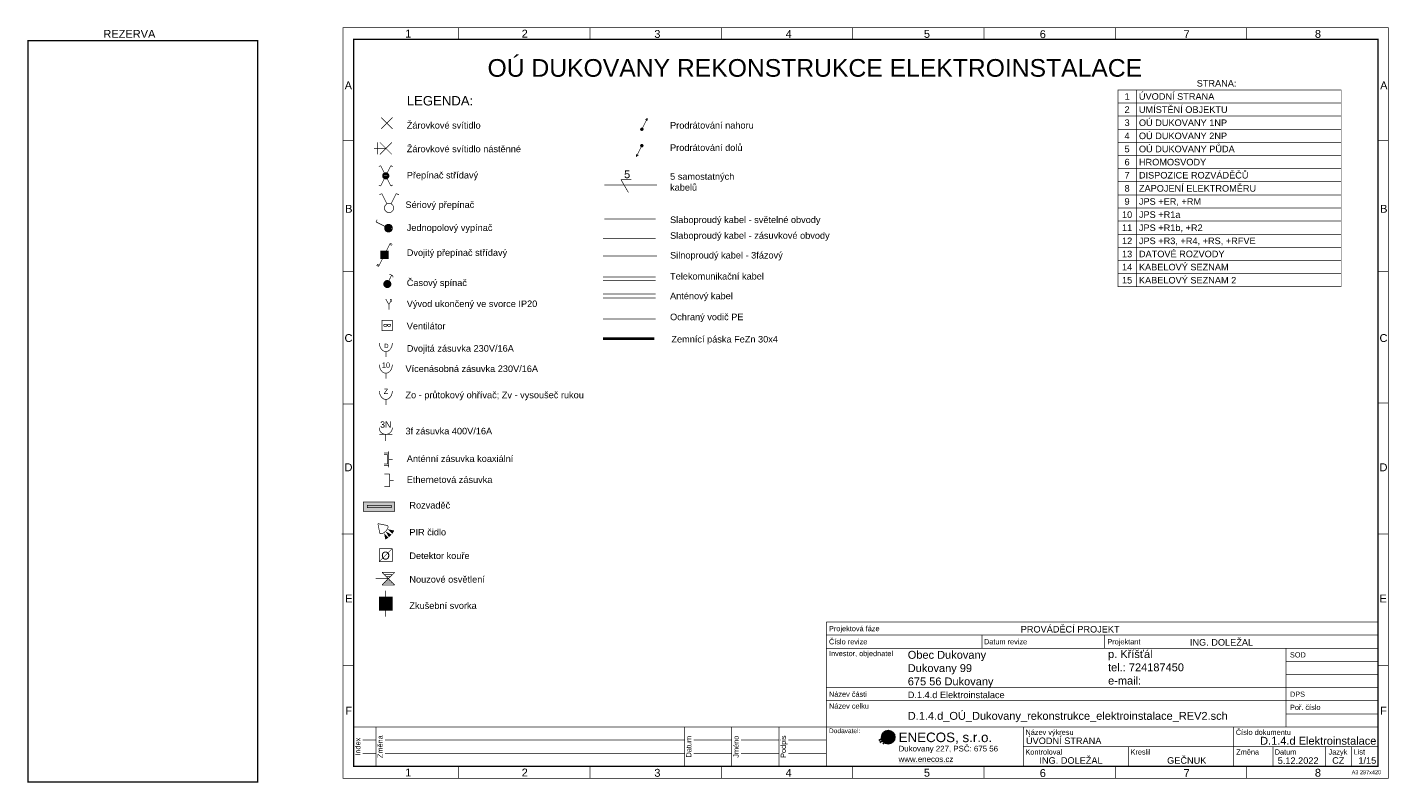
# Model space of a CAD drawing. Extents: x -12025 to 39812, y -28775 to 12.
import ezdxf
from ezdxf.enums import TextEntityAlignment as Align

# ---------------------------------------------------------------- set-up
doc = ezdxf.new("R2010")
doc.units = 0
doc.header["$MEASUREMENT"] = 0
for name, pattern in [('Antenovy vodic', [10.125, 3, -0.75, 3, -0.75, 0.125, -0.75, 0.125, -0.75, 0.125, -0.75]), ('CYKY 5C x 2_5', [6.4, -0.7, 0.2, -0.7, 0.2, -0.7, 0.2, -0.7, 3]), ('PE', [4.625, 3, -0.75, 0.125, -0.75]), ('Telekomunikacni vodic', [9.25, 3, -0.75, 3, -0.75, 0.125, -0.75, 0.125, -0.75]), ('vodič', [0]), ('Zasuvka', [1.5, -0.5, 1])]:
    doc.linetypes.add(name, pattern=pattern)
for name, color, linetype in [('0 (Pozadí)', 254, 'Continuous'), ('OÚ Dukovany světla', 132, 'Continuous'), ('OÚ Dukovany zásuvky', 92, 'Continuous'), ('Ramecek', 7, 'Continuous'), ('Zakladni', 7, 'Continuous')]:
    doc.layers.add(name, color=color, linetype=linetype)
doc.styles.add('Arial', font='txt')
doc.styles.add('Arial_B', font='txt')
doc.styles.add('Arial_I', font='txt')

# ---------------------------------------------------------------- blocks, each defined once
blk = doc.blocks.new('(1)')
at = {"color": 7, "linetype": 'Continuous'}
for p, q in [((0, -413), (267, -235)), ((38, -490), (394, -235)), ((153, -541), (420, -324))]:
    blk.add_line(p, q, dxfattribs=at)
at = {"color": 2, "linetype": 'Continuous', "const_width": 254}
for points in [[(356, -159, 0.414214), (229, -286)], [(229, -286, 0.414214), (356, -413)], [(483, -286, 0.414214), (356, -159)], [(356, -413, 0.414214), (483, -286)]]:
    blk.add_lwpolyline(points, format="xyb", dxfattribs=at)
at = {"color": 7, "linetype": 'Continuous'}
blk.add_circle((356, -286), 254, dxfattribs=at)
blk.add_solid([(750, -1262), (2803, -1262), (750, -1287), (2803, -1287)], dxfattribs=at)
at = {"color": 7, "linetype": 'Continuous', "style": 'Arial'}
for s, height, p in [('ENECOS, s.r.o.', 364.3, (750, -476)), ('Dukovany 227, PSČ: 675 56', 214.8, (750, -831)), ('www.enecos.cz', 214.8, (750, -1231))]:
    blk.add_text(s, height=height, dxfattribs=at).set_placement(p)
blk = doc.blocks.new('(2)')
at = {"color": 7, "linetype": 'Continuous', "const_width": 25}
for points in [[(18000, 0), (0, 0)], [(0, -1500), (0, 0)], [(850, -1500), (850, 0)], [(12600, -1500), (12600, 0)], [(14400, -1500), (14400, 0)], [(16200, -1500), (16200, 0)], [(18000, 0), (18000, -1500)], [(350, -500), (850, -500)], [(1200, -500), (12600, -500)], [(12950, -500), (14400, -500)], [(14750, -500), (16200, -500)], [(16550, -500), (18000, -500)], [(350, -1000), (850, -1000)], [(1200, -1000), (12600, -1000)], [(12950, -1000), (14400, -1000)], [(14750, -1000), (16200, -1000)], [(16550, -1000), (18000, -1000)], [(18000, -1500), (0, -1500)]]:
    blk.add_lwpolyline(points, dxfattribs=at)
at = {"color": 7, "linetype": 'Continuous', "style": 'Arial'}
for s, p in [('Index', (261, -750)), ('Změna', (1111, -750)), ('Datum', (12861, -750)), ('Jméno', (14661, -750)), ('Podpis', (16461, -750))]:
    blk.add_text(s, height=200, rotation=90, dxfattribs=at).set_placement(p, align=Align.CENTER)
blk = doc.blocks.new('(3)')
at = {"color": 7, "linetype": 'vodič', "const_width": 25}
for points in [[(0, 0), (21000, 0)], [(0, -500), (21000, -500)], [(5929, -500), (5929, -1000)], [(10602, -1000), (10602, -500)], [(0, -1000), (21000, -1000)], [(17495, -1500), (21000, -1500)], [(17495, -2000), (21000, -2000)], [(0, -2500), (21000, -2500)], [(0, -3000), (21000, -3000)], [(17495, -3500), (21000, -3500)]]:
    blk.add_lwpolyline(points, dxfattribs=at)
at = {"color": 7, "linetype": 'Continuous', "const_width": 25}
for points in [[(0, 0), (0, -4000)], [(17495, -4000), (17495, -1000)]]:
    blk.add_lwpolyline(points, dxfattribs=at)
blk = doc.blocks.new('Křížový přepínač')
at = {"color": 7, "linetype": 'Continuous', "const_width": 25}
for points in [[(-194, 388), (-264, 352)], [(-194, 388), (-53, 106)], [(194, 388), (53, 106)], [(194, 388), (264, 352)], [(-194, -388), (-264, -352)], [(-194, -388), (-53, -106)], [(194, -388), (53, -106)], [(194, -388), (264, -352)]]:
    blk.add_lwpolyline(points, dxfattribs=at)
for points in [[(0, 123, 0.414214), (-123, 0)], [(0, 123, 0.414214), (-123, 0)], [(-123, 0, 0.414214), (0, -123)], [(-123, 0, 0.414214), (0, -123)], [(123, 0, 0.414214), (0, 123)], [(123, 0, 0.414214), (0, 123)], [(0, -123, 0.414214), (123, 0)], [(0, -123, 0.414214), (123, 0)]]:
    blk.add_lwpolyline(points, format="xyb", dxfattribs=at)
at = {"layer": '0 (Pozadí)', "linetype": 'Continuous', "const_width": 123}
for points in [[(0, 62, 0.414214), (-62, 0)], [(-62, 0, 0.414214), (0, -62)], [(62, 0, 0.414214), (0, 62)], [(0, -62, 0.414214), (62, 0)]]:
    blk.add_lwpolyline(points, format="xyb", dxfattribs=at)
blk = doc.blocks.new('P_zarovkove_svitidlo')
at = {"color": 7, "linetype": 'Continuous', "const_width": 25}
for points in [[(210, -210), (-222, 222)], [(-222, -210), (210, 222)]]:
    blk.add_lwpolyline(points, dxfattribs=at)
blk = doc.blocks.new('P_jednopol_vyp')
at = {"color": 7, "linetype": 'Continuous', "const_width": 25}
for points in [[(-470, 243), (-427, 329)], [(-470, 243), (-125, 71)]]:
    blk.add_lwpolyline(points, dxfattribs=at)
for points in [[(4, 157, 0.414214), (-147, 6)], [(-147, 6, 0.414214), (4, -145)], [(155, 6, 0.414214), (4, 157)], [(4, -145, 0.414214), (155, 6)]]:
    blk.add_lwpolyline(points, format="xyb", dxfattribs=at)
at = {"layer": '0 (Pozadí)', "linetype": 'Continuous', "const_width": 151}
for points in [[(4, 81, 0.414214), (-71, 6)], [(-71, 6, 0.414214), (4, -70)], [(80, 6, 0.414214), (4, 81)], [(4, -70, 0.414214), (80, 6)]]:
    blk.add_lwpolyline(points, format="xyb", dxfattribs=at)
blk = doc.blocks.new('(4)')
at = {"color": 7, "linetype": 'Continuous', "const_width": 25}
for points in [[(520, 0), (360, -320)], [(520, 0), (600, -40)], [(500, -40), (580, -80)], [(80, -880), (0, -840)], [(100, -840), (20, -800)], [(80, -880), (240, -560)]]:
    blk.add_lwpolyline(points, dxfattribs=at)
for points in [[(300, -300, 0.414214), (160, -440)], [(300, -300, 0.414214), (160, -440)], [(160, -440, 0.414214), (300, -580)], [(160, -440, 0.414214), (300, -580)], [(440, -440, 0.414214), (300, -300)], [(440, -440, 0.414214), (300, -300)], [(300, -580, 0.414214), (440, -440)], [(300, -580, 0.414214), (440, -440)]]:
    blk.add_lwpolyline(points, format="xyb", dxfattribs=at)
at = {"layer": '0 (Pozadí)', "linetype": 'vodič', "const_width": 25}
blk.add_lwpolyline([(150, -290), (450, -290), (450, -590), (150, -590)], close=True, dxfattribs=at)
at = {"layer": '0 (Pozadí)', "linetype": 'Continuous'}
blk.add_solid([(150, -290), (450, -290), (150, -590), (450, -590)], dxfattribs=at)
blk = doc.blocks.new('P_casovy_spinac')
at = {"color": 7, "linetype": 'Continuous', "const_width": 25}
for points in [[(10, 167, 0.414214), (-130, 27)], [(-130, 27, 0.414214), (10, -112)], [(150, 27, 0.414214), (10, 167)], [(10, -112, 0.414214), (150, 27)]]:
    blk.add_lwpolyline(points, format="xyb", dxfattribs=at)
blk.add_lwpolyline([(170, 367), (70, 148)], dxfattribs=at)
at = {"color": 7, "linetype": 'Continuous', "const_width": 25, "flags": 128}
blk.add_lwpolyline([(90, 388), (118, 385), (144, 380), (168, 370), (189, 358), (206, 343), (219, 326), (227, 308), (230, 288), (230, 288)], dxfattribs=at)
at = {"layer": '0 (Pozadí)', "linetype": 'Continuous', "const_width": 140}
for points in [[(10, 97, 0.414214), (-60, 27)], [(-60, 27, 0.414214), (10, -43)], [(80, 27, 0.414214), (10, 97)], [(10, -43, 0.414214), (80, 27)]]:
    blk.add_lwpolyline(points, format="xyb", dxfattribs=at)
blk = doc.blocks.new('(5)')
at = {"color": 1, "linetype": 'vodič', "const_width": 25}
for points in [[(115, -200), (0, 0)], [(120, -205), (235, -5)], [(165, 0), (223, -100)], [(120, -205), (120, -405)]]:
    blk.add_lwpolyline(points, dxfattribs=at)
blk = doc.blocks.new('Ventilátor')
at = {"color": 7, "linetype": 'Continuous', "const_width": 25}
blk.add_lwpolyline([(-305998.848, 128200), (-305600, 128200), (-305600, 127799.152), (-305998.848, 127799.152)], close=True, dxfattribs=at)
for points in [[(-305926.4512, 128006, -0.4142135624), (-305885.0816, 128047.3696)], [(-305843.712, 128047.3696, -0.4142135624), (-305802.3424, 128006)], [(-305781.6576, 128006, -0.4142135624), (-305740.288, 128047.3696)], [(-305698.9184, 128047.3696, -0.4142135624), (-305657.5488, 128006)], [(-305885.0816, 127964.6304, -0.4142135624), (-305926.4512, 128006)], [(-305802.3424, 128006, -0.4142135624), (-305843.712, 127964.6304)], [(-305740.288, 127964.6304, -0.4142135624), (-305781.6576, 128006)], [(-305657.5488, 128006, -0.4142135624), (-305698.9184, 127964.6304)]]:
    blk.add_lwpolyline(points, format="xyb", dxfattribs=at)
for points in [[(-305885.0816, 128047.3696), (-305843.712, 128047.3696)], [(-305740.288, 128047.3696), (-305698.9184, 128047.3696)], [(-305885.0816, 127964.6304), (-305843.712, 127964.6304)], [(-305740.288, 127964.6304), (-305698.9184, 127964.6304)]]:
    blk.add_lwpolyline(points, dxfattribs=at)
blk = doc.blocks.new('P_dvoj_zasuvka_2')
at = {"color": 7, "linetype": 'Continuous', "const_width": 25, "flags": 128}
for points in [[(354, -470), (305, -463), (258, -444), (217, -414), (180, -374), (150, -326), (128, -270), (113, -208), (108, -142), (108, -142)], [(600, -142), (595, -208), (581, -270), (558, -326), (528, -374), (492, -414), (450, -444), (404, -463), (354, -470), (354, -470)]]:
    blk.add_lwpolyline(points, dxfattribs=at)
at = {"color": 7, "linetype": 'Continuous', "const_width": 25}
blk.add_lwpolyline([(354, -470), (354, -675)], dxfattribs=at)
at = {"color": 7, "linetype": 'Continuous', "style": 'Arial'}
blk.add_text('D', height=161, dxfattribs=at).set_placement((293, -333))
blk = doc.blocks.new('P_zarovvkove_svitidlo_nastenne')
at = {"color": 7, "linetype": 'Continuous', "const_width": 25}
for points in [[(-450, -3), (3, -3)], [(-320, 223), (-320, -230)], [(-223, 223), (230, -230)], [(230, 223), (-223, -230)]]:
    blk.add_lwpolyline(points, dxfattribs=at)
blk = doc.blocks.new('Anténní zásuvka koaxiální')
at = {"color": 7, "linetype": 'Continuous', "const_width": 25}
for points in [[(-190, 175), (-58, 175)], [(-188, 240), (-8, 240)], [(-58, -175), (-58, 175)], [(-8, -300), (-8, 300)], [(-8, -240), (-8, 240)], [(-8, 0), (142, 0)], [(-190, -175), (-58, -175)], [(-188, -240), (-8, -240)]]:
    blk.add_lwpolyline(points, dxfattribs=at)
blk = doc.blocks.new('(6)')
at = {"color": 7, "linetype": 'Continuous', "const_width": 25}
for points in [[(0, 0), (200, 0)], [(200, -480), (200, 0)], [(0, -480), (200, -480)], [(200, -240), (350, -240)]]:
    blk.add_lwpolyline(points, dxfattribs=at)
blk = doc.blocks.new('vrsek')
at = {"color": 7, "linetype": 'vodič', "const_width": 25}
for points in [[(0, 0), (282, -488)], [(81, -2), (0, -2)], [(3, -2), (389, -2)]]:
    blk.add_lwpolyline(points, dxfattribs=at)
blk = doc.blocks.new('Rozvadeč')
at = {"color": 7, "linetype": 'Continuous', "const_width": 25}
for points in [[(0, 0), (1192, 0), (1192, -353), (0, -353)], [(154, -132), (1059, -132), (1059, -221), (154, -221)]]:
    blk.add_lwpolyline(points, close=True, dxfattribs=at)
at = {"color": 7, "linetype": 'Continuous'}
blk.add_solid([(154, -132), (1059, -132), (154, -221), (1059, -221)], dxfattribs=at)
at = {"layer": '0 (Pozadí)', "linetype": 'Continuous'}
blk.add_solid([(0, 0), (1192, 0), (0, -353), (1192, -353)], dxfattribs=at)
blk = doc.blocks.new('Zkušební svorka ve skříňce na objektu')
at = {"color": 7, "linetype": 'Continuous', "const_width": 25}
blk.add_lwpolyline([(250, 250), (-250, 250), (-250, -250), (250, -250)], close=True, dxfattribs=at)
for points in [[(0, 150, 0.414214), (-150, 0)], [(-150, 0, 0.414214), (0, -150)], [(0, 75, 0.414214), (-75, 0)], [(-75, 0, 0.414214), (0, -75)], [(0, -150, 0.414214), (150, 0)], [(0, -75, 0.414214), (75, 0)], [(150, 0, 0.414214), (0, 150)], [(75, 0, 0.414214), (0, 75)]]:
    blk.add_lwpolyline(points, format="xyb", dxfattribs=at)
for points in [[(0, 500), (0, 150)], [(0, -150), (0, -500)]]:
    blk.add_lwpolyline(points, dxfattribs=at)
at = {"layer": '0 (Pozadí)', "linetype": 'Continuous'}
blk.add_solid([(250, 250), (-250, 250), (250, -250), (-250, -250)], dxfattribs=at)
blk = doc.blocks.new('Svítidlo pro nouzové osvětlení')
at = {"color": 7, "linetype": 'Continuous', "const_width": 25}
for points in [[(-480, -1), (0, -1)], [(-240, 239), (240, 239)], [(-240, 239), (240, -241)], [(240, 239), (-240, -241)], [(-160, 159), (160, 159)], [(-80, 79), (80, 79)], [(-240, -241), (240, -241)], [(-160, -161), (160, -161)], [(-80, -81), (80, -81)]]:
    blk.add_lwpolyline(points, dxfattribs=at)
blk = doc.blocks.new('P_detektro_koure_opticky')
at = {"color": 7, "linetype": 'Continuous', "const_width": 25}
for points in [[(250, 250), (-250, 250)], [(-250, 250), (-250, -250)], [(-250, -250), (250, 250)], [(250, -250), (250, 250)], [(-250, -250), (250, -250)]]:
    blk.add_lwpolyline(points, dxfattribs=at)
at = {"color": 7, "linetype": 'Continuous', "style": 'Arial'}
blk.add_text('O', height=298, dxfattribs=at).set_placement((-170, -168))
blk = doc.blocks.new('PIR vějíř')
at = {"color": 7, "linetype": 'Continuous', "const_width": 25}
for points in [[(367, -73), (0, 0)], [(0, 0), (73, -367)]]:
    blk.add_lwpolyline(points, dxfattribs=at)
at = {"color": 7, "linetype": 'Continuous', "const_width": 25, "flags": 128}
for points in [[(293, -293), (259, -324), (226, -349), (194, -367), (164, -379), (137, -385), (112, -385), (91, -379), (73, -367), (73, -367)], [(367, -73), (379, -91), (385, -112), (385, -137), (379, -164), (367, -194), (349, -226), (324, -259), (293, -293), (293, -293)]]:
    blk.add_lwpolyline(points, dxfattribs=at)
at = {"color": 7, "linetype": 'Continuous', "const_width": 25}
for points in [[(257, -403), (385, -532), (293, -587)], [(330, -330), (422, -495), (495, -422), (330, -330)], [(422, -238), (550, -367), (605, -275)]]:
    blk.add_lwpolyline(points, close=True, dxfattribs=at)
at = {"color": 7, "linetype": 'Continuous'}
for points in [[(257, -403), (385, -532), (293, -587)], [(330, -330), (422, -495), (330, -330), (495, -422)], [(422, -238), (550, -367), (605, -275)]]:
    blk.add_solid(points, dxfattribs=at)
blk = doc.blocks.new('Sériový přepínač')
at = {"color": 7, "linetype": 'Continuous', "const_width": 25}
for points in [[(-275, 550), (-375, 500)], [(-275, 550), (-75, 150)], [(275, 550), (75, 150)], [(275, 550), (375, 500)]]:
    blk.add_lwpolyline(points, dxfattribs=at)
for points in [[(0, 175, 0.414214), (-175, 0)], [(-175, 0, 0.414214), (0, -175)], [(175, 0, 0.414214), (0, 175)], [(0, -175, 0.414214), (175, 0)]]:
    blk.add_lwpolyline(points, format="xyb", dxfattribs=at)
blk = doc.blocks.new('P_dvoj_zasuvka_2 (1)')
at = {"color": 7, "linetype": 'Continuous', "const_width": 25, "flags": 128}
for points in [[(246, -470), (196, -463), (150, -444), (108, -414), (72, -374), (42, -326), (19, -270), (5, -208), (0, -142), (0, -142)], [(492, -142), (487, -208), (472, -270), (450, -326), (420, -374), (383, -414), (342, -444), (295, -463), (246, -470), (246, -470)]]:
    blk.add_lwpolyline(points, dxfattribs=at)
at = {"color": 7, "linetype": 'Continuous', "const_width": 25}
blk.add_lwpolyline([(246, -470), (246, -675)], dxfattribs=at)
at = {"color": 7, "linetype": 'Continuous', "style": 'Arial'}
blk.add_text('10', height=200, dxfattribs=at).set_placement((250, -261), align=Align.CENTER)
blk = doc.blocks.new('Zásuvka_ třífázová_ N a PE')
at = {"color": 7, "linetype": 'Continuous', "const_width": 25}
for points in [[(0, 0, -0.414214), (-250, 250)], [(250, 250, -0.414214), (0, 0)]]:
    blk.add_lwpolyline(points, format="xyb", dxfattribs=at)
for points in [[(250, 0), (-250, 0)], [(0, 0), (0, -250)]]:
    blk.add_lwpolyline(points, dxfattribs=at)
at = {"color": 7, "linetype": 'Continuous', "style": 'Arial'}
blk.add_text('3N', height=238.7, dxfattribs=at).set_placement((0, 254), align=Align.CENTER)
blk = doc.blocks.new('(7)')
at = {"color": 7, "linetype": 'Continuous', "const_width": 25}
for points in [[(0, 0), (700, 0), (700, -500), (0, -500)], [(700, 0), (8500, 0), (8500, -500), (700, -500)]]:
    blk.add_lwpolyline(points, close=True, dxfattribs=at)
at = {"color": 5, "linetype": 'Continuous', "style": 'Arial'}
blk.add_text('3', height=250, dxfattribs=at).set_placement((350, -377), align=Align.CENTER)
blk.add_text('OÚ DUKOVANY 1NP', height=250, dxfattribs=at).set_placement((800, -377))
blk = doc.blocks.new('(8)')
at = {"color": 7, "linetype": 'Continuous', "const_width": 25}
for points in [[(0, 0), (700, 0), (700, -500), (0, -500)], [(700, 0), (8500, 0), (8500, -500), (700, -500)]]:
    blk.add_lwpolyline(points, close=True, dxfattribs=at)
at = {"color": 5, "linetype": 'Continuous', "style": 'Arial'}
blk.add_text('1', height=250, dxfattribs=at).set_placement((350, -377), align=Align.CENTER)
blk.add_text('ÚVODNÍ STRANA', height=250, dxfattribs=at).set_placement((800, -377))
blk = doc.blocks.new('(9)')
at = {"color": 7, "linetype": 'Continuous', "const_width": 25}
for points in [[(200, 0), (200, -200)], [(200, -200), (0, -200)]]:
    blk.add_lwpolyline(points, dxfattribs=at)
at = {"color": 7, "linetype": 'Continuous', "style": 'Arial_B'}
blk.add_text('ÚVODNÍ STRANA', height=250, dxfattribs=at).set_placement((-13200, 650))
blk.add_text('1', height=250, dxfattribs=at).set_placement((-350, -100), align=Align.RIGHT)
blk = doc.blocks.new('(10)')
at = {"color": 7, "linetype": 'Continuous', "const_width": 25}
for points in [[(0, 0), (700, 0), (700, -500), (0, -500)], [(700, 0), (8500, 0), (8500, -500), (700, -500)]]:
    blk.add_lwpolyline(points, close=True, dxfattribs=at)
at = {"color": 5, "linetype": 'Continuous', "style": 'Arial'}
blk.add_text('4', height=250, dxfattribs=at).set_placement((350, -377), align=Align.CENTER)
blk.add_text('OÚ DUKOVANY 2NP', height=250, dxfattribs=at).set_placement((800, -377))
blk = doc.blocks.new('(11)')
at = {"color": 7, "linetype": 'Continuous', "const_width": 25}
for points in [[(0, 0), (700, 0), (700, -500), (0, -500)], [(700, 0), (8500, 0), (8500, -500), (700, -500)]]:
    blk.add_lwpolyline(points, close=True, dxfattribs=at)
at = {"color": 5, "linetype": 'Continuous', "style": 'Arial'}
blk.add_text('6', height=250, dxfattribs=at).set_placement((350, -377), align=Align.CENTER)
blk.add_text('HROMOSVODY', height=250, dxfattribs=at).set_placement((800, -377))
blk = doc.blocks.new('(12)')
at = {"color": 7, "linetype": 'Continuous', "const_width": 25}
for points in [[(0, 0), (700, 0), (700, -500), (0, -500)], [(700, 0), (8500, 0), (8500, -500), (700, -500)]]:
    blk.add_lwpolyline(points, close=True, dxfattribs=at)
at = {"color": 5, "linetype": 'Continuous', "style": 'Arial'}
blk.add_text('10', height=250, dxfattribs=at).set_placement((350, -377), align=Align.CENTER)
blk.add_text('JPS +R1a', height=250, dxfattribs=at).set_placement((800, -377))
blk = doc.blocks.new('(13)')
at = {"color": 7, "linetype": 'Continuous', "const_width": 25}
for points in [[(0, 0), (700, 0), (700, -500), (0, -500)], [(700, 0), (8500, 0), (8500, -500), (700, -500)]]:
    blk.add_lwpolyline(points, close=True, dxfattribs=at)
at = {"color": 5, "linetype": 'Continuous', "style": 'Arial'}
blk.add_text('11', height=250, dxfattribs=at).set_placement((350, -377), align=Align.CENTER)
blk.add_text('JPS +R1b, +R2', height=250, dxfattribs=at).set_placement((800, -377))
blk = doc.blocks.new('(14)')
at = {"color": 7, "linetype": 'Continuous', "const_width": 25}
for points in [[(0, 0), (700, 0), (700, -500), (0, -500)], [(700, 0), (8500, 0), (8500, -500), (700, -500)]]:
    blk.add_lwpolyline(points, close=True, dxfattribs=at)
at = {"color": 5, "linetype": 'Continuous', "style": 'Arial'}
blk.add_text('12', height=250, dxfattribs=at).set_placement((350, -377), align=Align.CENTER)
blk.add_text('JPS +R3, +R4, +RS, +RFVE', height=250, dxfattribs=at).set_placement((800, -377))
blk = doc.blocks.new('P_dvoj_zasuvka_2 (2)')
at = {"color": 7, "linetype": 'Continuous', "const_width": 25, "flags": 128}
for points in [[(246, -470), (196, -463), (150, -444), (108, -414), (72, -374), (42, -326), (19, -270), (5, -208), (0, -142), (0, -142)], [(492, -142), (487, -208), (472, -270), (450, -326), (420, -374), (383, -414), (342, -444), (295, -463), (246, -470), (246, -470)]]:
    blk.add_lwpolyline(points, dxfattribs=at)
at = {"color": 7, "linetype": 'Continuous', "const_width": 25}
blk.add_lwpolyline([(246, -470), (246, -675)], dxfattribs=at)
at = {"color": 7, "linetype": 'Continuous', "style": 'Arial'}
blk.add_text('Z', height=200, dxfattribs=at).set_placement((250, -261), align=Align.CENTER)
blk = doc.blocks.new('(15)')
at = {"color": 7, "linetype": 'Continuous', "const_width": 25}
for points in [[(0, 0), (700, 0), (700, -500), (0, -500)], [(700, 0), (8500, 0), (8500, -500), (700, -500)]]:
    blk.add_lwpolyline(points, close=True, dxfattribs=at)
at = {"color": 5, "linetype": 'Continuous', "style": 'Arial'}
blk.add_text('14', height=250, dxfattribs=at).set_placement((350, -377), align=Align.CENTER)
blk.add_text('KABELOVÝ SEZNAM', height=250, dxfattribs=at).set_placement((800, -377))
blk = doc.blocks.new('(16)')
at = {"color": 7, "linetype": 'Continuous', "const_width": 25}
for points in [[(0, 0), (700, 0), (700, -500), (0, -500)], [(700, 0), (8500, 0), (8500, -500), (700, -500)]]:
    blk.add_lwpolyline(points, close=True, dxfattribs=at)
at = {"color": 5, "linetype": 'Continuous', "style": 'Arial'}
blk.add_text('7', height=250, dxfattribs=at).set_placement((350, -377), align=Align.CENTER)
blk.add_text('DISPOZICE ROZVÁDĚČŮ', height=250, dxfattribs=at).set_placement((800, -377))
blk = doc.blocks.new('dveře rozvaděče')
at = {"color": 7, "linetype": 'PE', "ltscale": 100, "const_width": 50}
blk.add_lwpolyline([(0, 0), (8750, 0), (8750, -28250), (0, -28250)], close=True, dxfattribs=at)
at = {"color": 7, "linetype": 'Continuous', "style": 'Arial'}
blk.add_text('REZERVA', height=300, dxfattribs=at).set_placement((2875, 108))
blk = doc.blocks.new('(19)')
at = {"color": 7, "linetype": 'Continuous', "const_width": 25}
for points in [[(0, 0), (700, 0), (700, -500), (0, -500)], [(700, 0), (8500, 0), (8500, -500), (700, -500)]]:
    blk.add_lwpolyline(points, close=True, dxfattribs=at)
at = {"color": 5, "linetype": 'Continuous', "style": 'Arial'}
blk.add_text('5', height=250, dxfattribs=at).set_placement((350, -377), align=Align.CENTER)
blk.add_text('OÚ DUKOVANY PŮDA', height=250, dxfattribs=at).set_placement((800, -377))
blk = doc.blocks.new('(17)')
at = {"color": 7, "linetype": 'Continuous', "const_width": 25}
for points in [[(0, 0), (700, 0), (700, -500), (0, -500)], [(700, 0), (8500, 0), (8500, -500), (700, -500)]]:
    blk.add_lwpolyline(points, close=True, dxfattribs=at)
at = {"color": 5, "linetype": 'Continuous', "style": 'Arial'}
blk.add_text('9', height=250, dxfattribs=at).set_placement((350, -377), align=Align.CENTER)
blk.add_text('JPS +ER, +RM', height=250, dxfattribs=at).set_placement((800, -377))
blk = doc.blocks.new('(20)')
at = {"color": 7, "linetype": 'Continuous', "const_width": 25}
for points in [[(0, 0), (700, 0), (700, -500), (0, -500)], [(700, 0), (8500, 0), (8500, -500), (700, -500)]]:
    blk.add_lwpolyline(points, close=True, dxfattribs=at)
at = {"color": 5, "linetype": 'Continuous', "style": 'Arial'}
blk.add_text('15', height=250, dxfattribs=at).set_placement((350, -377), align=Align.CENTER)
blk.add_text('KABELOVÝ SEZNAM 2', height=250, dxfattribs=at).set_placement((800, -377))
blk = doc.blocks.new('Stoupací vedení směrem nahoru')
at = {"color": 7, "linetype": 'Continuous'}
for points, const_width in [([(0, 53, 0.414214), (-53, 0)], 25), ([(-53, 0, 0.414214), (0, -53)], 25), ([(0, 26, 0.414214), (-26, 0)], 52.8), ([(-26, 0, 0.414214), (0, -26)], 52.8), ([(26, 0, 0.414214), (0, 26)], 52.8), ([(0, -26, 0.414214), (26, 0)], 52.8), ([(53, 0, 0.414214), (0, 53)], 25), ([(0, -53, 0.414214), (53, 0)], 25)]:
    blk.add_lwpolyline(points, format="xyb", dxfattribs=dict(at, const_width=const_width))
at = {"color": 7, "linetype": 'Continuous', "const_width": 25}
for points in [[(211, 422), (0, 0)], [(211, 422), (132, 356)], [(211, 422), (198, 317)]]:
    blk.add_lwpolyline(points, dxfattribs=at)
blk = doc.blocks.new('Stoupací vedení směrem nahoru (1)')
at = {"color": 7, "linetype": 'Continuous', "const_width": 25}
for points in [[(-211, -422), (0, 0)], [(-211, -422), (-198, -317)], [(-211, -422), (-132, -356)]]:
    blk.add_lwpolyline(points, dxfattribs=at)
at = {"color": 7, "linetype": 'Continuous'}
for points, const_width in [([(0, 53, 0.414214), (-53, 0)], 25), ([(-53, 0, 0.414214), (0, -53)], 25), ([(0, 26, 0.414214), (-26, 0)], 52.8), ([(-26, 0, 0.414214), (0, -26)], 52.8), ([(26, 0, 0.414214), (0, 26)], 52.8), ([(0, -26, 0.414214), (26, 0)], 52.8), ([(53, 0, 0.414214), (0, 53)], 25), ([(0, -53, 0.414214), (53, 0)], 25)]:
    blk.add_lwpolyline(points, format="xyb", dxfattribs=dict(at, const_width=const_width))
blk = doc.blocks.new('(21)')
at = {"color": 7, "linetype": 'Continuous', "const_width": 25}
for points in [[(0, 0), (700, 0), (700, -500), (0, -500)], [(700, 0), (8500, 0), (8500, -500), (700, -500)]]:
    blk.add_lwpolyline(points, close=True, dxfattribs=at)
at = {"color": 5, "linetype": 'Continuous', "style": 'Arial'}
blk.add_text('2', height=250, dxfattribs=at).set_placement((350, -377), align=Align.CENTER)
blk.add_text('UMÍSTĚNÍ OBJEKTU', height=250, dxfattribs=at).set_placement((800, -377))
blk = doc.blocks.new('(22)')
at = {"color": 7, "linetype": 'Continuous', "const_width": 25}
for points in [[(0, 0), (700, 0), (700, -500), (0, -500)], [(700, 0), (8500, 0), (8500, -500), (700, -500)]]:
    blk.add_lwpolyline(points, close=True, dxfattribs=at)
at = {"color": 5, "linetype": 'Continuous', "style": 'Arial'}
blk.add_text('13', height=250, dxfattribs=at).set_placement((350, -377), align=Align.CENTER)
blk.add_text('DATOVÉ ROZVODY', height=250, dxfattribs=at).set_placement((800, -377))
blk = doc.blocks.new('(23)')
at = {"color": 7, "linetype": 'Continuous', "const_width": 25}
for points in [[(0, 0), (700, 0), (700, -500), (0, -500)], [(700, 0), (8500, 0), (8500, -500), (700, -500)]]:
    blk.add_lwpolyline(points, close=True, dxfattribs=at)
at = {"color": 5, "linetype": 'Continuous', "style": 'Arial'}
blk.add_text('8', height=250, dxfattribs=at).set_placement((350, -377), align=Align.CENTER)
blk.add_text('ZAPOJENÍ ELEKTROMĚRU', height=250, dxfattribs=at).set_placement((800, -377))

msp = doc.modelspace()

# ---------------------------------------------------------------- linework, layer by layer
at = {"color": 7, "linetype": 'Continuous', "const_width": 100}
msp.add_lwpolyline([(11850, -11850), (9900, -11850)], dxfattribs=at)
at = {"layer": 'OÚ Dukovany světla', "linetype": 'Continuous', "const_width": 25}
msp.add_lwpolyline([(11900, -7300), (9950, -7300)], dxfattribs=at)
at = {"layer": 'OÚ Dukovany zásuvky', "linetype": 'Zasuvka', "ltscale": 100, "const_width": 25}
msp.add_lwpolyline([(9900, -8050), (11900, -8050)], dxfattribs=at)
at = {"layer": 'Ramecek', "color": 7, "linetype": 'Continuous'}
for points, const_width in [([(0, -28600), (39800, -28600), (39800, 0), (0, 0)], 25), ([(400, -28150), (39400, -28150), (39400, -450), (400, -450)], 50), ([(25900, -26650), (18400, -26650), (18400, -28150), (25900, -28150)], 25)]:
    msp.add_lwpolyline(points, close=True, dxfattribs=dict(at, const_width=const_width))
at = {"layer": 'Ramecek', "color": 7, "linetype": 'Continuous', "const_width": 25}
for points in [[(4400, -6), (4400, -450)], [(9400, -450), (9400, -6)], [(14400, -6), (14400, -450)], [(34400, -3), (34400, -448)], [(19400, -15), (19400, -460)], [(24400, -460), (24400, -15)], [(29400, -15), (29400, -460)], [(400, -4300), (0, -4300)], [(39800, -4300), (39400, -4300)], [(400, -9300), (0, -9300)], [(39800, -9300), (39400, -9300)], [(405, -14345), (5, -14345)], [(39800, -14300), (39400, -14300)], [(399, -19300), (-50, -19300)], [(39800, -19300), (39400, -19300)], [(400, -24300), (0, -24300)], [(39800, -24300), (39400, -24300)], [(25900, -26650), (39400, -26650)], [(25900, -26650), (25900, -28150)], [(33900, -26650), (33900, -28150)], [(25900, -27400), (39400, -27400)], [(29900, -27400), (29900, -28150)], [(35400, -27400), (35400, -28150)], [(37400, -27400), (37400, -28150)], [(38400, -27400), (38400, -28150)], [(4400, -28150), (4400, -28594)], [(9400, -28600), (9400, -28156)], [(14400, -28156), (14400, -28600)], [(19400, -28150), (19400, -28594)], [(24400, -28594), (24400, -28150)], [(29400, -28150), (29400, -28594)], [(34400, -28150), (34400, -28594)]]:
    msp.add_lwpolyline(points, dxfattribs=at)
at = {"layer": 'Zakladni', "color": 7, "linetype": 'Continuous', "const_width": 25}
msp.add_lwpolyline([(9950, -5995), (11950, -5995)], dxfattribs=at)
at = {"layer": 'Zakladni', "color": 7, "linetype": 'CYKY 5C x 2_5', "ltscale": 100, "const_width": 25}
msp.add_lwpolyline([(9900, -8700), (11950, -8700)], dxfattribs=at)
at = {"layer": 'Zakladni', "color": 7, "linetype": 'Telekomunikacni vodic', "ltscale": 100, "const_width": 25}
for points in [[(11900, -9500), (9900, -9500)], [(11900, -9650), (9900, -9650)]]:
    msp.add_lwpolyline(points, dxfattribs=at)
at = {"layer": 'Zakladni', "color": 7, "linetype": 'Antenovy vodic', "ltscale": 100, "const_width": 25}
for points in [[(11900, -10157), (9900, -10157)], [(11900, -10300), (9900, -10300)]]:
    msp.add_lwpolyline(points, dxfattribs=at)
at = {"layer": 'Zakladni', "color": 7, "linetype": 'PE', "ltscale": 100, "const_width": 25}
msp.add_lwpolyline([(11900, -11100), (9900, -11100)], dxfattribs=at)

# ---------------------------------------------------------------- block references
at = {"color": 7, "linetype": 'Continuous'}
for name, p in [('(8)', (29500, -2375)), ('(7)', (29500, -3375)), ('(10)', (29500, -3875)), ('(11)', (29500, -4875)), ('vrsek', (10581, -5796)), ('(12)', (29500, -6875)), ('(13)', (29500, -7375)), ('(14)', (29500, -7875)), ('Zkušební svorka ve skříňce na objektu', (1625, -21950)), ('(9)', (39200, -27950))]:
    msp.add_blockref(name, p, dxfattribs=at)
at = {"layer": 'Ramecek', "color": 7, "linetype": 'Continuous'}
for name, p in [('(3)', (18400, -22650)), ('(2)', (400, -26650)), ('(1)', (20400, -26750))]:
    msp.add_blockref(name, p, dxfattribs=at)
at = {"layer": 'Zakladni', "color": 7, "linetype": 'Continuous'}
for name, p in [('dveře rozvaděče', (-12000, -500)), ('(21)', (29500, -2875)), ('P_zarovkove_svitidlo', (1675, -3650)), ('Stoupací vedení směrem nahoru', (11375, -3875)), ('P_zarovvkove_svitidlo_nastenne', (1625, -4600)), ('Stoupací vedení směrem nahoru (1)', (11375, -4500)), ('(19)', (29500, -4375)), ('Křížový přepínač', (1625, -5650)), ('(16)', (29500, -5375)), ('(23)', (29500, -5875)), ('Sériový přepínač', (1750, -6875)), ('(17)', (29500, -6375)), ('P_jednopol_vyp', (1725, -7650)), ('(4)', (1275, -8220)), ('(22)', (29500, -8375)), ('(15)', (29500, -8875)), ('P_casovy_spinac', (1675, -9800)), ('(20)', (29500, -9375)), ('Ventilátor', (307475, -139350)), ('P_dvoj_zasuvka_2', (1275, -11875)), ('P_dvoj_zasuvka_2 (1)', (1383, -12700)), ('P_dvoj_zasuvka_2 (2)', (1383, -13700)), ('Zásuvka_ třífázová_ N a PE', (1625, -15500)), ('Anténní zásuvka koaxiální', (1750, -16450)), ('(6)', (1575, -17010)), ('Rozvadeč', (775, -18075)), ('PIR vějíř', (1325, -18900)), ('P_detektro_koure_opticky', (1625, -20100)), ('Svítidlo pro nouzové osvětlení', (1725, -21000))]:
    msp.add_blockref(name, p, dxfattribs=at)
at = {"layer": 'Zakladni', "color": 1, "linetype": 'Continuous'}
msp.add_blockref('(5)', (1625, -10345), dxfattribs=at)

# ---------------------------------------------------------------- texts
at = {"color": 7, "linetype": 'Continuous', "style": 'Arial'}
msp.add_text('Zemnící páska FeZn 30x4', height=250, dxfattribs=at).set_placement((12500, -12000))
at = {"layer": 'Ramecek', "color": 7, "linetype": 'Continuous'}
for s, height, style, p in [('1', 300, 'Arial', (2363, -383)), ('2', 300, 'Arial', (6800, -383)), ('3', 300, 'Arial', (11850, -395)), ('4', 300, 'Arial', (16850, -395)), ('5', 300, 'Arial', (22113, -392)), ('6', 300, 'Arial', (26525, -404)), ('7', 300, 'Arial', (32000, -404)), ('8', 300, 'Arial', (37000, -392)), ('A', 300, 'Arial', (60, -2355)), ('A', 300, 'Arial', (39485, -2355)), ('B', 300, 'Arial', (80, -7055)), ('B', 300, 'Arial', (39485, -7055)), ('C', 300, 'Arial', (55, -11980)), ('C', 300, 'Arial', (39460, -11980)), ('D', 300, 'Arial', (55, -16905)), ('D', 300, 'Arial', (39460, -16905)), ('E', 300, 'Arial', (80, -21905)), ('E', 300, 'Arial', (39460, -21905)), ('Projektová fáze', 200, 'Arial', (18500, -23000)), ('PROVÁDĚCÍ PROJEKT', 250, 'Arial_B', (25800, -23050)), ('Číslo revize', 200, 'Arial', (18500, -23500)), ('Datum revize', 200, 'Arial', (24400, -23500)), ('Projektant', 200, 'Arial', (29100, -23500)), ('ING. DOLEŽAL', 250, 'Arial_B', (32240, -23550)), ('Investor, objednatel', 200, 'Arial', (18500, -23950)), ('Obec Dukovany', 300, 'Arial_B', (21500, -24050)), ('p. Kříšťál', 300, 'Arial_B', (29125, -24020)), ('SOD', 200, 'Arial', (36050, -24000)), ('Dukovany 99', 300, 'Arial_B', (21500, -24556)), ('tel.: 724187450', 300, 'Arial_B', (29125, -24526)), ('675 56 Dukovany', 300, 'Arial_B', (21500, -25062)), ('e-mail: ', 300, 'Arial_B', (29125, -25032)), ('Název části', 200, 'Arial', (18500, -25500)), ('D.1.4.d Elektroinstalace', 250, 'Arial_B', (21500, -25550)), ('DPS', 200, 'Arial', (36050, -25500)), ('F', 300, 'Arial', (85, -26180)), ('Název celku', 200, 'Arial', (18500, -25950)), ('Poř. číslo', 200, 'Arial', (36050, -26000)), ('F', 300, 'Arial', (39485, -26180)), ('D.1.4.d_OÚ_Dukovany_rekonstrukce_elektroinstalace_REV2.sch', 300, 'Arial_B', (21500, -26375)), ('Dodavatel:', 179, 'Arial', (18500, -26884)), ('Název výkresu', 200, 'Arial', (25980, -26950)), ('Číslo dokumentu', 200, 'Arial', (33990, -26950)), ('Změna', 200, 'Arial', (34005, -27700)), ('Kontroloval', 200, 'Arial', (25980, -27700)), ('Kreslil', 200, 'Arial', (29980, -27700)), ('Datum', 200, 'Arial', (35470, -27700)), ('5.12.2022', 250, 'Arial_B', (35585, -28055)), ('Jazyk', 200, 'Arial', (37520, -27700)), ('List', 200, 'Arial', (38473, -27697)), ('/15', 250, 'Arial_B', (38850, -28050)), ('1', 300, 'Arial', (2363, -28533)), ('2', 300, 'Arial', (6800, -28533)), ('3', 300, 'Arial', (11850, -28545)), ('4', 300, 'Arial', (16850, -28545)), ('5', 300, 'Arial', (22113, -28542)), ('6', 300, 'Arial', (26525, -28554)), ('7', 300, 'Arial', (32000, -28554)), ('8', 300, 'Arial', (37000, -28542)), ('A3 297x420', 150, 'Arial_I', (38400, -28450))]:
    msp.add_text(s, height=height, dxfattribs=dict(at, style=style)).set_placement(p)
at = {"layer": 'Ramecek', "color": 7, "linetype": 'Continuous', "style": 'Arial_B'}
for s, height, p in [('D.1.4.d Elektroinstalace', 300, (39340, -27324)), ('ING. DOLEŽAL', 250, (28918, -28050)), ('GEČNUK', 250, (32868, -28050)), ('CZ', 250, (38125, -28050))]:
    msp.add_text(s, height=height, dxfattribs=at).set_placement(p, align=Align.RIGHT)
at = {"layer": 'Zakladni', "color": 7, "linetype": 'Continuous'}
for s, height, style, p in [('OÚ DUKOVANY REKONSTRUKCE ELEKTROINSTALACE', 673.15, 'Arial_B', (5500, -1875)), ('STRANA:', 250, 'Arial_B', (32500, -2250)), ('LEGENDA:', 358.4, 'Arial_B', (2425, -2969)), ('Žárovkové svítidlo', 250, 'Arial', (2425, -3850)), ('Prodrátování nahoru', 250, 'Arial', (12450, -3850)), ('Žárovkové svítidlo nástěnné', 250, 'Arial', (2425, -4750)), ('Prodrátování dolů', 250, 'Arial', (12450, -4700)), ('Přepínač střídavý', 250, 'Arial', (2425, -5750)), ('5', 298, 'Arial', (10700, -5740)), ('5 samostatných ', 250, 'Arial', (12450, -5800)), ('kabelů', 250, 'Arial', (12450, -6214)), ('Sériový přepínač', 250, 'Arial', (2375, -6875)), ('Slaboproudý kabel - světelné obvody', 250, 'Arial', (12450, -7450)), ('Jednopolový vypínač', 250, 'Arial', (2425, -7750)), ('Slaboproudý kabel - zásuvkové obvody', 250, 'Arial', (12450, -8050)), ('Dvojitý přepínač střídavý', 250, 'Arial', (2425, -8700)), ('Silnoproudý kabel - 3fázový', 250, 'Arial', (12450, -8800)), ('Telekomunikační kabel', 250, 'Arial', (12450, -9600)), ('Časový spínač', 250, 'Arial', (2425, -9850)), ('Vývod ukončený ve svorce IP20', 250, 'Arial', (2425, -10650)), ('Anténový kabel', 250, 'Arial', (12450, -10350)), ('Ochraný vodič PE', 250, 'Arial', (12450, -11150)), ('Ventilátor', 250, 'Arial', (2425, -11500)), ('Dvojitá zásuvka 230V/16A', 250, 'Arial', (2425, -12350)), ('Vícenásobná zásuvka 230V/16A', 250, 'Arial', (2375, -13125)), ('Zo - průtokový ohřívač; Zv - vysoušeč rukou', 250, 'Arial', (2375, -14125)), ('3f zásuvka 400V/16A', 250, 'Arial', (2375, -15500)), ('Anténní zásuvka koaxiální', 250, 'Arial', (2425, -16550)), ('Ethernetová zásuvka', 250, 'Arial', (2425, -17350)), ('Rozvaděč', 250, 'Arial', (2525, -18325)), ('PIR čidlo', 250, 'Arial', (2525, -19350)), ('Detektor kouře', 250, 'Arial', (2525, -20250)), ('Nouzové osvětlení', 250, 'Arial', (2525, -21150)), ('Zkušební svorka', 250, 'Arial', (2525, -22150))]:
    msp.add_text(s, height=height, dxfattribs=dict(at, style=style)).set_placement(p)

doc.saveas('drawing.dxf')
